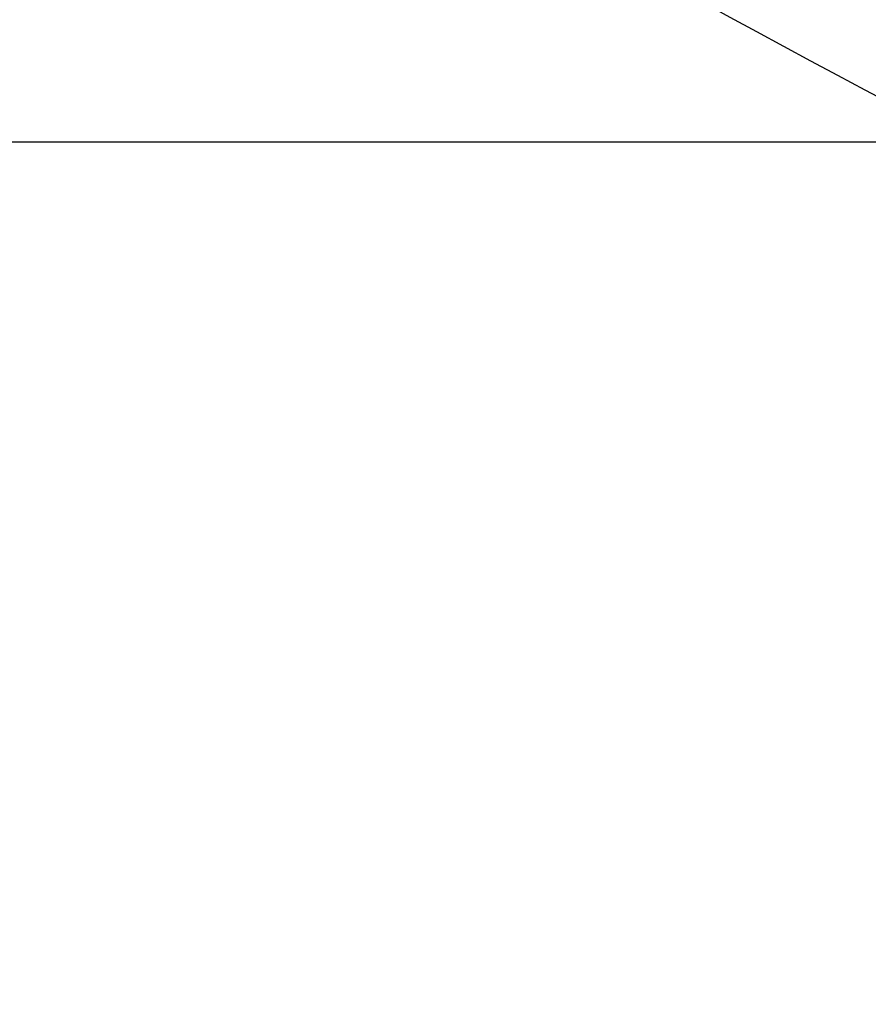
# Model space of a CAD drawing. Header units: millimetres. Extents: x -505 to 505, y 0 to 800.
# Tile 221 of 256: x -214.3898 to -214.3123, y 371.6216 to 371.7115. Entities that reach past the tile are written whole.
import ezdxf

# ---------------------------------------------------------------- set-up
doc = ezdxf.new("R2010")
doc.units = ezdxf.units.MM
doc.header["$MEASUREMENT"] = 0
for name, color, linetype in [('IGES level 1', 255, 'Continuous'), ('IGES level 12', 255, 'Continuous'), ('IGES level 24', 255, 'Continuous')]:
    doc.layers.add(name, color=color, linetype=linetype)

msp = doc.modelspace()

# ---------------------------------------------------------------- linework, layer by layer
at = {"layer": 'IGES level 1'}
msp.add_open_spline([(-210.848997, 356.72654, 204.633478), (-212.61883, 380.997278, 204.783689), (-214.388663, 405.268016, 204.9339)], degree=2, dxfattribs=at)
at = {"layer": 'IGES level 12'}
msp.add_open_spline([(-24.884624, 371.70031, 17.17074), (-125.441277, 371.70031, -62.99914), (-225.997929, 371.70031, -143.16902)], degree=2, dxfattribs=at)
at = {"layer": 'IGES level 24'}
msp.add_open_spline([(-211.950202, 374.285205, -202.243923), (-212.233738, 374.156357, -202.131589), (-212.50342, 374.022828, -201.989681), (-212.753958, 373.887237, -201.820982), (-213.004497, 373.751646, -201.652284), (-213.235879, 373.614, -201.456804), (-213.443565, 373.476998, -201.238377), (-213.651252, 373.339997, -201.01995), (-213.835232, 373.203648, -200.778586), (-213.991899, 373.070625, -200.519021), (-214.148565, 372.937601, -200.259456), (-214.277908, 372.807912, -199.981702), (-214.377392, 372.684099, -199.691208), (-214.476876, 372.560286, -199.400714), (-214.546495, 372.442356, -199.097494), (-214.584884, 372.332623, -198.787496), (-214.623272, 372.22289, -198.477499), (-214.630429, 372.121359, -198.160739), (-214.606212, 372.030022, -197.843431), (-214.581996, 371.938685, -197.526122), (-214.526408, 371.857546, -197.208281), (-214.440539, 371.788197, -196.896142), (-214.358776, 371.722163, -196.598926), (-214.249561, 371.666822, -196.306893), (-214.114862, 371.623149, -196.025234)], degree=3, knots=[0, 0, 0, 0, 0.1257503, 0.1257503, 0.1257503, 0.2515006, 0.2515006, 0.2515006, 0.3772509, 0.3772509, 0.3772509, 0.5030013, 0.5030013, 0.5030013, 0.6287516, 0.6287516, 0.6287516, 0.7545019, 0.7545019, 0.7545019, 0.8802522, 0.8802522, 0.8802522, 0.9999908, 0.9999908, 0.9999908, 0.9999908], dxfattribs=at)
msp.add_open_spline([(-214.366381, 372.408332, -195.779766), (-213.059724, 371.977628, -193.060409), (-211.753066, 371.546925, -190.341053)], degree=2, dxfattribs=at)

doc.saveas('drawing.dxf')
